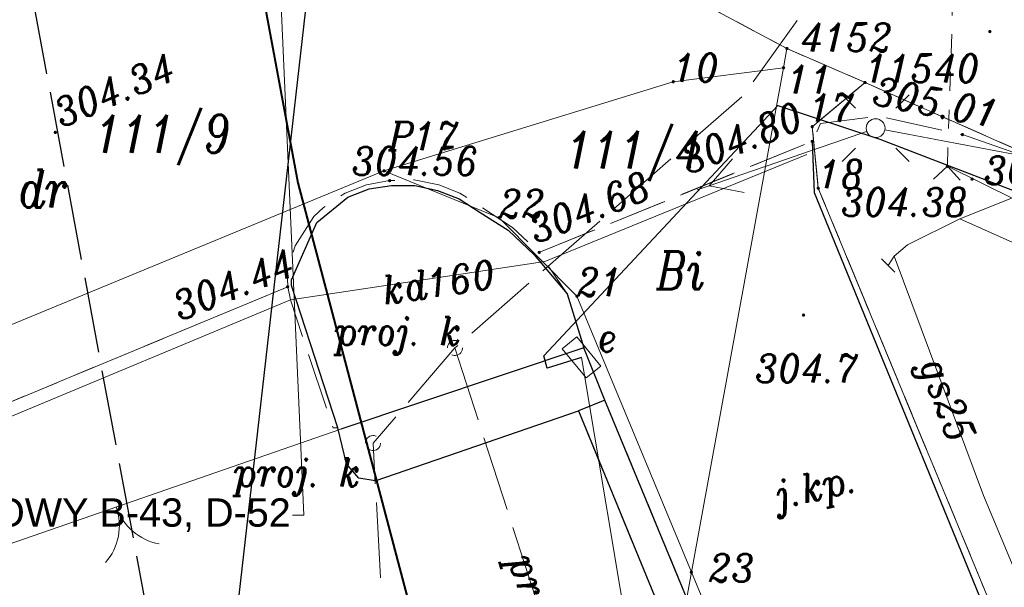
# Model space of a CAD drawing. Header units: metres. Extents: x 779 to 7046, y -512 to 9570.
# Tile 205 of 256: x 2205 to 2231, y 134 to 149. Entities that reach past the tile are written whole.
import ezdxf
from ezdxf import colors
from ezdxf.entities.mleader import LeaderData, LeaderLine
from ezdxf.math import Vec2, Vec3

# ---------------------------------------------------------------- set-up
doc = ezdxf.new("R2010")
doc.units = ezdxf.units.M
for name, pattern in [('0.5_0.5', [1, 0.5, -0.5]), ('1.5_0.5', [2, 1.5, -0.5]), ('2.0_0.5', [2.5, 2, -0.5]), ('CIĄGłA', [0]), ('ib05_500', [1, 0.5, -0.5]), ('mz1.0_0.5', [1.5, 1, -0.5]), ('mz2.0_0.5', [2.5, 2, -0.5])]:
    doc.linetypes.add(name, pattern=pattern)
for name, color, linetype, lineweight in [('203-punkt graniczny', 7, 'Continuous', 0), ('203-punkt graniczny-Atr103', 7, 'Continuous', 0), ('210-oznaczenie konturu użytku gruntowego', 7, 'Continuous', 0), ('211-numer działki ewidencyjnej', 7, 'Continuous', 0), ('217-kontur klasyfikacyjny', 7, 'Continuous', 0), ('218-kontur użytku gruntowego', 7, 'Continuous', 0), ('219-działka ewidencyjna', 7, 'Continuous', 0), ('AGP1_HATCH', 7, 'Continuous', 5), ('AGP1_OPISY', 7, 'Continuous', 13), ('brama (linia)', 7, 'Continuous', 0), ('brama (linia) - symbol', 7, 'Continuous', 0), ('chodnik (powierzchnia)', 7, 'Continuous', 0), ('IS-G-opis', 46, 'Continuous', 30), ('jezdnia (powierzchnia)', 7, 'Continuous', 0), ('jezdnia (powierzchnia)-Atr17', 7, 'Continuous', 0), ('krawężnik (linia)', 7, 'Continuous', 0), ('latarnia (punkt)', 7, 'Continuous', 0), ('MPZP', 7, 'Continuous', 0), ('odwodnienie liniowe (linia)-SK', 7, 'Continuous', 0), ('ogrodzenie trwałe (linia)', 7, 'Continuous', 0), ('przepust (linia)', 7, 'Continuous', 0), ('przepust (linia) - symbol', 7, 'Continuous', 0), ('przewód elektroenergetyczny (linia)-SEPOD', 7, 'Continuous', 0), ('przewód elektroenergetyczny niskiego napięcia (linia)-SEPOW - symbol', 7, 'Continuous', 0), ('przewód gazowy (linia)-SG', 7, 'Continuous', 0), ('przewód gazowy (linia)-SG-Atr1', 7, 'Continuous', 0), ('przewód kanalizacyjny (linia)-SK', 7, 'Continuous', 0), ('przewód kanalizacyjny (linia)-SK-Atr1', 7, 'Continuous', 0), ('przewód kanalizacyjny - projektowany lub w budowie (linia)-SK - ob. projektowany', 7, 'Continuous', 0), ('przewód kanalizacyjny - projektowany lub w budowie (linia)-SK - ob. projektowany-Atr1', 7, 'Continuous', 0), ('punkt wysokościowy naturalny', 7, 'Continuous', 0), ('punkt wysokościowy naturalny-Atr2', 7, 'Continuous', 0), ('punkt zmiany cech lub źródła danych o położeniu przewodu (sieć gazowa)-SG', 7, 'Continuous', 0), ('RTPW01', 253, 'Continuous', 0), ('RTPW02', 7, 'Continuous', 0), ('rura ochronna - przewód elektroenergetyczny (linia)-SE', 7, 'Continuous', 0), ('rów melioracyjny  przydrożny (linia)', 7, 'Continuous', 0), ('szafa elektroenergetyczna (punkt)-SE', 7, 'Continuous', 0), ('szafa elektroenergetyczna (punkt)-SE-Atr17', 7, 'Continuous', 0), ('urządzenie techniczne projektowane lub w budowie (sieć kanalizacyjna) - punkt-SKPOD - ob. projektowany', 7, 'Continuous', 0), ('urządzenie techniczne projektowane lub w budowie (sieć kanalizacyjna) - punkt-SKPOD - ob. projektowany-Atr17', 7, 'Continuous', 0), ('ZNAKI DROGOWE', 250, 'Continuous', 15)]:
    doc.layers.add(name, color=color, linetype=linetype, lineweight=lineweight)
doc.styles.add('ARIAL', font='arial.ttf')
doc.styles.add('IS-0.6', font='simplex.shx', dxfattribs={"width": 0.6})
doc.styles.get("Standard").update_dxf_attribs({"font": 'arial.ttf'})
doc.styles.add('Style-ITALIC_1250', font='ITALIC_1250.shx')
doc.linetypes.add('902-500', pattern='A,3.75,[24,dgnlstyle-geo-mz.shx,S=0.002786,R=0,X=0,Y=0],3.75', length=7.5)

# ---------------------------------------------------------------- blocks, each defined once
blk = doc.blocks.new('203')
at = {"linetype": 'Continuous', "lineweight": -2, "ltscale": 10}
h = blk.add_hatch(color=0, dxfattribs=at)
edge = h.paths.add_edge_path()
edge.add_arc((0, 0), 0.45, 0, 360)
blk = doc.blocks.new('PE04')
at = {"color": 0, "linetype": 'Continuous', "lineweight": 13, "ltscale": 10}
for p, q in [((46.5, 0), (37.84, 5)), ((6.5, 0), (0, 0)), ((6.5, 0), (16.5, 0)), ((16.5, 0), (26.5, 0)), ((26.5, 0), (36.5, 0)), ((36.5, 0), (46.5, 0)), ((46.5, 0), (37.84, -5)), ((46.5, 0), (50, 0))]:
    blk.add_line(p, q, dxfattribs=at)
blk = doc.blocks.new('OK02')
at = {"color": 0, "linetype": 'Continuous', "lineweight": -2, "ltscale": 10}
for centre, start, end in [((-15, 0), 0, 60), ((15, 0), 120, 180)]:
    blk.add_arc(centre, 15, start, end, dxfattribs=at)
blk = doc.blocks.new('US18')
at = {"color": 0, "linetype": 'Continuous', "lineweight": 13, "ltscale": 10}
for p, q in [((-5, -2.5), (-5, 2.5)), ((-5, 2.5), (5, 2.5)), ((5, -2.5), (5, 2.5)), ((-5, -2.5), (5, -2.5))]:
    blk.add_line(p, q, dxfattribs=at)
blk = doc.blocks.new('PW01')
at = {"linetype": 'Continuous', "lineweight": 13, "ltscale": 10}
h = blk.add_hatch(color=0, dxfattribs=at)
edge = h.paths.add_edge_path()
edge.add_arc((0, 0), 0.45, 0, 360)
blk = doc.blocks.new('SM01')
at = {"color": 0, "linetype": 'Continuous', "lineweight": 13, "ltscale": 10}
for p, q in [((-5.3, 5.31), (-8.83, 8.84)), ((5.31, 5.31), (8.84, 8.84)), ((-5.3, -5.3), (-8.83, -8.83)), ((5.31, -5.3), (8.84, -8.83))]:
    blk.add_line(p, q, dxfattribs=at)
blk.add_circle((0, 0), 2.5, dxfattribs=at)
blk = doc.blocks.new('XX_01')
at = {"color": 0, "linetype": 'Continuous', "lineweight": -2, "ltscale": 10}
blk.add_line((0, -2.5), (0, 2.5), dxfattribs=at)
blk = doc.blocks.new('IB05')
at = {"color": 0, "linetype": 'Continuous', "lineweight": -2, "ltscale": 10}
for q in [(3.54, 3.54), (3.54, -3.54)]:
    blk.add_line((0, 0), q, dxfattribs=at)
blk = doc.blocks.new('US01P')
at = {"color": 0, "linetype": 'Continuous', "lineweight": -2, "ltscale": 10, "flags": 128}
for points in [[(0.82, 1.81), (0.72, 1.86), (0.34, 1.97), (-0.06, 2), (-0.46, 1.94), (-0.84, 1.82), (-1.18, 1.61), (-1.48, 1.35), (-1.72, 1.03), (-1.89, 0.66), (-1.98, 0.28), (-2, -0.01)], [(-0.82, -1.82), (-0.61, -1.91), (-0.22, -1.99), (0.18, -1.99), (0.57, -1.92), (0.94, -1.77), (1.27, -1.55), (1.55, -1.26), (1.77, -0.93), (1.92, -0.56), (1.99, -0.16), (2, 0)]]:
    blk.add_lwpolyline(points, dxfattribs=at)
blk = doc.blocks.new('RTPW02')
at = {"layer": 'RTPW02', "linetype": 'Continuous', "lineweight": 13}
h = blk.add_hatch(color=7, dxfattribs=at)
edge = h.paths.add_edge_path()
edge.add_arc((0, 0), 0.045, 0, 360)
blk = doc.blocks.new('RTPW01')
at = {"layer": 'RTPW01', "linetype": 'Continuous', "lineweight": 13, "true_color": 0x939598}
h = blk.add_hatch(color=252, dxfattribs=at)
edge = h.paths.add_edge_path()
edge.add_arc((0, 0), 0.045, 0, 360)
blk = doc.blocks.new('PZT MDCP podkład')
at = {"layer": '217-kontur klasyfikacyjny', "color": 252, "linetype": '1.5_0.5', "lineweight": 13, "true_color": 0x939598, "flags": 128}
for points in [[(2161.596, 21.116), (2160.196, 19.946)], [(2168.356, 18.126), (2161.596, 21.116)], [(2160.196, 19.946), (2160.356, 18.316)], [(2160.356, 18.316), (2169.723, -4.285)]]:
    blk.add_lwpolyline(points, dxfattribs=at)
at = {"layer": '218-kontur użytku gruntowego', "color": 252, "linetype": '0.5_0.5', "lineweight": 13, "true_color": 0x939598, "flags": 128}
for points in [[(2148.506, 27.906), (2159.526, 22.016)], [(2159.526, 22.016), (2148.506, 27.906)], [(2161.596, 21.116), (2159.526, 22.016)], [(2159.526, 22.016), (2161.596, 21.116)], [(2160.196, 19.946), (2161.596, 21.116)], [(2161.596, 21.116), (2160.196, 19.946)], [(2161.596, 21.116), (2168.356, 18.126)], [(2168.356, 18.126), (2161.596, 21.116)], [(2160.356, 18.316), (2160.196, 19.946)], [(2160.196, 19.946), (2160.356, 18.316)], [(2169.723, -4.285), (2160.356, 18.316)], [(2160.356, 18.316), (2169.723, -4.285)]]:
    blk.add_lwpolyline(points, dxfattribs=at)
at = {"layer": '219-działka ewidencyjna', "color": 252, "linetype": 'Continuous', "lineweight": 13, "true_color": 0x939598, "flags": 128}
for points in [[(2159.526, 22.016), (2148.506, 27.906)], [(2159.526, 22.016), (2159.436, 21.506)], [(2159.526, 22.016), (2161.596, 21.116)], [(2156.516, 21.136), (2159.436, 21.506)], [(2156.996, 8.146), (2159.436, 21.506)], [(2148.856, 18.776), (2156.516, 21.136)], [(2160.196, 19.946), (2161.596, 21.116)], [(2168.356, 18.126), (2161.596, 21.116)], [(2160.196, 19.946), (2160.356, 18.316)], [(2148.856, 18.776), (2127.576, 9.996)], [(2148.856, 18.776), (2151.906, 17.536)], [(2160.356, 18.316), (2169.723, -4.285)], [(2151.906, 17.536), (2153.966, 15.456)], [(2153.966, 15.456), (2156.996, 8.146)], [(2153.948, -8.595), (2156.996, 8.146)], [(2156.996, 8.146), (2162.92, -6.143)]]:
    blk.add_lwpolyline(points, dxfattribs=at)
at = {"layer": 'brama (linia)', "color": 252, "linetype": 'Continuous', "lineweight": 13, "true_color": 0x939598, "flags": 128}
blk.add_lwpolyline([(2147.716, 11.936), (2135.816, 7.816)], dxfattribs=at)
at = {"layer": 'chodnik (powierzchnia)', "color": 252, "linetype": 'mz1.0_0.5', "lineweight": 13, "true_color": 0x939598, "flags": 128}
blk.add_lwpolyline([(2159.736, -1.534), (2160.506, -1.304), (2154.706, 12.706), (2154.006, 12.416), (2159.736, -1.534)], close=True, dxfattribs=at)
at = {"layer": 'jezdnia (powierzchnia)', "color": 252, "linetype": '1.5_0.5', "lineweight": 13, "true_color": 0x939598, "flags": 128}
blk.add_lwpolyline([(2222.326, 18.117), (2221.203, 22.083), (2205.386, 20.096), (2204.446, 20.596), (2203.096, 26.226), (2196.866, 25.286), (2195.626, 20.026), (2193.796, 18.826), (2188.866, 17.986), (2181.466, 17.556), (2178.606, 17.876), (2176.756, 18.456), (2173.726, 19.866), (2171.816, 21.166), (2167.276, 24.556), (2161.216, 26.826), (2157.676, 27.806), (2155.096, 28.106), (2148.546, 27.616), (2147.486, 27.656), (2146.556, 27.976), (2145.856, 28.606), (2144.736, 30.366), (2142.996, 34.696), (2142.366, 36.396), (2134.766, 38.986), (2135.116, 38.066), (2135.536, 36.916), (2136.706, 31.206), (2136.736, 29.676), (2136.306, 26.976), (2135.846, 25.416), (2133.726, 22.486), (2132.306, 21.326), (2131.486, 20.706), (2127.046, 18.566), (2125.056, 17.666), (2127.506, 10.916), (2129.216, 11.496), (2130.676, 11.486), (2132.096, 11.146), (2133.716, 10.476), (2146.306, 15.706), (2146.296, 16.146), (2146.506, 16.786), (2146.996, 17.566), (2147.256, 17.806), (2147.826, 18.186), (2148.396, 18.406), (2149.006, 18.516), (2149.656, 18.536), (2150.306, 18.406), (2150.866, 18.186), (2152.256, 17.276), (2152.966, 16.616), (2160.196, 19.556), (2160.416, 20.026), (2161.966, 20.226), (2164.176, 19.736), (2166.856, 18.806), (2176.416, 14.626), (2183.046, 13.986), (2201.016, 15.826), (2205.616, 16.276), (2221.196, 17.986), (2222.326, 18.117)], close=True, dxfattribs=at)
for points in [[(2169.522, -4.34), (2169.522, -4.34), (2165.946, 4.286), (2160.246, 18.206), (2160.196, 19.556), (2152.966, 16.616), (2153.706, 15.516), (2154.146, 14.086), (2154.706, 12.706), (2160.506, -1.304), (2162.557, -6.243), (2162.557, -6.243)], [(2160.074, -6.921), (2160.074, -6.921), (2158.406, -1.964), (2159.196, -1.704), (2159.736, -1.534), (2154.006, 12.416), (2148.626, 10.566), (2148.186, 10.636), (2147.866, 11.016), (2147.636, 11.966), (2147.506, 11.966), (2146.376, 15.356), (2146.306, 15.706), (2133.716, 10.476), (2135.476, 8.976), (2136.286, 7.946), (2136.106, 7.926), (2142.896, -11.615), (2142.896, -11.615)]]:
    blk.add_lwpolyline(points, dxfattribs=at)
at = {"layer": 'krawężnik (linia)', "color": 252, "linetype": 'Continuous', "lineweight": 30, "true_color": 0x939598, "flags": 128}
for points in [[(2160.196, 19.556), (2160.246, 18.206), (2165.946, 4.286), (2169.522, -4.34)], [(2148.626, 10.566), (2148.186, 10.636), (2147.866, 11.016), (2147.636, 11.966), (2146.406, 15.736), (2146.406, 15.886), (2147.076, 17.406), (2147.896, 18.076), (2148.466, 18.296), (2149.056, 18.386), (2149.676, 18.386), (2150.276, 18.256), (2150.846, 18.036), (2151.406, 17.676), (2152.146, 17.206), (2152.836, 16.556), (2153.706, 15.516), (2154.146, 14.086)], [(2154.706, 12.706), (2154.006, 12.416)], [(2148.626, 10.566), (2154.006, 12.416)], [(2154.006, 12.416), (2159.736, -1.534), (2159.196, -1.704), (2158.406, -1.964), (2160.074, -6.921)]]:
    blk.add_lwpolyline(points, dxfattribs=at)
at = {"layer": 'MPZP', "color": 252, "linetype": 'Continuous', "lineweight": 40, "true_color": 0x939598, "flags": 128}
blk.add_lwpolyline([(2125.102, 133.755), (2146.578, 18.455), (2153.737, -8.653)], dxfattribs=at)
at = {"layer": 'odwodnienie liniowe (linia)-SK', "color": 252, "linetype": 'Continuous', "lineweight": 13, "true_color": 0x939598}
for p, q in [((2153.116, 16.376), (2160.056, 19.206)), ((2146.376, 15.356), (2134.006, 10.206))]:
    blk.add_line(p, q, dxfattribs=at)
at = {"layer": 'ogrodzenie trwałe (linia)', "color": 252, "linetype": '902-500', "lineweight": 30, "true_color": 0x939598, "flags": 128}
blk.add_lwpolyline([(2162.553, -6.244), (2160.236, -0.674), (2154.706, 12.706), (2154.146, 14.086), (2147.716, 11.936)], dxfattribs=at)
at = {"layer": 'przepust (linia)', "color": 252, "linetype": 'ib05_500', "lineweight": 13, "true_color": 0x939598, "flags": 128}
blk.add_lwpolyline([(2163.776, 18.896), (2164.026, 26.556)], dxfattribs=at)
at = {"layer": 'przewód elektroenergetyczny (linia)-SEPOD', "color": 252, "linetype": 'Continuous', "lineweight": 13, "true_color": 0x939598, "flags": 128}
for points in [[(2154.086, 13.836), (2153.176, 13.546), (2153.086, 13.876), (2159.286, 20.506), (2161.986, 19.616), (2165.956, 18.086), (2180.356, 13.986), (2202.606, 15.336), (2213.266, 17.026), (2221.306, 17.996), (2222.338, 18.075)], [(2154.086, 13.836), (2156.826, -2.514)]]:
    blk.add_lwpolyline(points, dxfattribs=at)
at = {"layer": 'przewód gazowy (linia)-SG', "color": 252, "linetype": 'Continuous', "lineweight": 13, "true_color": 0x939598, "flags": 128}
for points in [[(2162.206, 16.266), (2162.366, 16.516), (2162.716, 16.816), (2164.106, 17.506), (2167.356, 18.806), (2179.526, 14.206), (2180.966, 13.936), (2184.286, 13.856), (2190.876, 14.066), (2191.876, 18.346), (2191.936, 18.536), (2197.386, 19.526), (2202.016, 20.096), (2210.126, 20.846), (2217.686, 22.186), (2219.706, 22.596)], [(2191.136, 1.567), (2189.056, 3.466), (2187.566, 2.016), (2181.626, 7.136), (2176.336, 12.046), (2164.106, 17.506)], [(2161.341, -6.575), (2159.096, -1.024), (2159.826, 0.216), (2167.006, 3.936), (2167.246, 4.156), (2164.736, 10.176), (2162.366, 16.516)]]:
    blk.add_lwpolyline(points, dxfattribs=at)
at = {"layer": 'przewód kanalizacyjny (linia)-SK', "color": 252, "linetype": 'Continuous', "lineweight": 13, "true_color": 0x939598, "flags": 128}
blk.add_lwpolyline([(2153.116, 16.376), (2146.376, 15.356)], dxfattribs=at)
at = {"layer": 'przewód kanalizacyjny - projektowany lub w budowie (linia)-SK - ob. projektowany', "color": 252, "linetype": 'mz2.0_0.5', "lineweight": 13, "true_color": 0x939598, "flags": 128}
for points in [[(2145.026, 111.386), (2145.776, 107.346), (2148.636, 100.426), (2154.506, 85.216), (2156.906, 77.966), (2160.896, 65.786), (2162.116, 60.946), (2165.286, 47.416), (2168.336, 34.676), (2158.396, 20.796), (2150.736, 14.086), (2148.566, 11.566), (2149.486, -4.974)], [(2150.736, 14.086), (2156.166, -2.734)]]:
    blk.add_lwpolyline(points, dxfattribs=at)
at = {"layer": 'rura ochronna - przewód elektroenergetyczny (linia)-SE', "color": 252, "linetype": 'Continuous', "lineweight": 30, "true_color": 0x939598, "flags": 128}
blk.add_lwpolyline([(2154.086, 13.836), (2153.176, 13.546), (2153.086, 13.876), (2159.286, 20.506), (2161.986, 19.616), (2165.956, 18.086), (2180.356, 13.986), (2202.606, 15.336), (2213.266, 17.026), (2221.306, 17.996), (2222.338, 18.075)], dxfattribs=at)
at = {"layer": 'rów melioracyjny  przydrożny (linia)', "color": 252, "linetype": 'Continuous', "lineweight": 13, "true_color": 0x939598, "flags": 128}
blk.add_lwpolyline([(2163.776, 18.896), (2168.276, 16.676), (2174.556, 13.846), (2178.896, 12.776), (2185.646, 13.106)], dxfattribs=at)
at = {"layer": '203-punkt graniczny', "color": 252, "linetype": 'Continuous', "lineweight": 13, "true_color": 0x939598, "xscale": 0.1, "yscale": 0.1, "zscale": 0.1}
for p in [(2159.526, 22.016), (2159.436, 21.506), (2156.516, 21.136), (2161.596, 21.116), (2160.196, 19.946), (2148.856, 18.776), (2160.356, 18.316), (2151.906, 17.536), (2153.966, 15.456), (2156.996, 8.146)]:
    blk.add_blockref('203', p, dxfattribs=at)
at = {"layer": 'brama (linia) - symbol', "color": 252, "linetype": 'Continuous', "lineweight": 13, "true_color": 0x939598, "xscale": 0.1, "yscale": 0.1, "zscale": 0.1, "rotation": 199.097}
blk.add_blockref('OK02', (2141.766, 9.876), dxfattribs=at)
at = {"layer": 'latarnia (punkt)', "color": 252, "linetype": 'Continuous', "lineweight": 13, "true_color": 0x939598, "xscale": 0.1, "yscale": 0.1, "zscale": 0.1}
blk.add_blockref('SM01', (2161.876, 19.906), dxfattribs=at)
at = {"layer": 'przepust (linia) - symbol', "color": 252, "linetype": 'Continuous', "lineweight": 13, "true_color": 0x939598, "xscale": 0.1, "yscale": 0.1, "zscale": 0.1, "rotation": 268.1309999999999}
blk.add_blockref('IB05', (2163.776, 18.896), dxfattribs=at)
at = {"layer": 'przewód elektroenergetyczny niskiego napięcia (linia)-SEPOW - symbol', "color": 252, "linetype": 'Continuous', "lineweight": 13, "ltscale": 0.965258, "true_color": 0x939598, "xscale": 0.09478870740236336, "yscale": 0.09478870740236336, "zscale": 0.1, "rotation": 199.116}
blk.add_blockref('PE04', (2161.63, 19.821), dxfattribs=at)
at = {"layer": 'przewód elektroenergetyczny niskiego napięcia (linia)-SEPOW - symbol', "color": 252, "linetype": 'Continuous', "lineweight": 13, "ltscale": 0.967322, "true_color": 0x939598, "xscale": 0.0950983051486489, "yscale": 0.0950983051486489, "zscale": 0.1, "rotation": 349.336}
blk.add_blockref('PE04', (2162.117, 19.861), dxfattribs=at)
at = {"layer": 'punkt wysokościowy naturalny', "color": 252, "linetype": 'Continuous', "lineweight": 13, "true_color": 0x939598, "xscale": 0.1, "yscale": 0.1, "zscale": 0.1}
blk.add_blockref('PW01', (2159.966, 14.956), dxfattribs=at)
at = {"layer": 'punkt zmiany cech lub źródła danych o położeniu przewodu (sieć gazowa)-SG', "color": 252, "linetype": 'Continuous', "lineweight": 13, "true_color": 0x939598, "xscale": 0.09999999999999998, "yscale": 0.09999999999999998, "zscale": 0.09999999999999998, "rotation": 45.21599999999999}
blk.add_blockref('XX_01', (2162.206, 16.266), dxfattribs=at)
at = {"layer": 'RTPW01', "color": 252, "linetype": 'Continuous', "lineweight": 13, "true_color": 0x939598}
blk.add_blockref('RTPW01', (2164.43, 18.557), dxfattribs=at)
at = {"layer": 'RTPW02', "color": 252, "linetype": 'Continuous', "lineweight": 13, "true_color": 0x939598}
for p in [(2164.901, 22.465), (2140.152, 19.795), (2160.196, 19.556), (2164.176, 19.736), (2163.776, 18.896), (2149.006, 18.516), (2152.966, 16.616), (2146.306, 15.706)]:
    blk.add_blockref('RTPW02', p, dxfattribs=at)
at = {"layer": 'szafa elektroenergetyczna (punkt)-SE', "color": 252, "linetype": 'Continuous', "lineweight": 13, "true_color": 0x939598, "xscale": 0.1, "yscale": 0.1, "zscale": 0.1, "rotation": 309.094}
blk.add_blockref('US18', (2154.086, 13.836), dxfattribs=at)
at = {"layer": 'urządzenie techniczne projektowane lub w budowie (sieć kanalizacyjna) - punkt-SKPOD - ob. projektowany', "color": 252, "linetype": 'Continuous', "lineweight": 13, "true_color": 0x939598, "xscale": 0.1, "yscale": 0.1, "zscale": 0.1}
for p in [(2150.736, 14.086), (2148.566, 11.566)]:
    blk.add_blockref('US01P', p, dxfattribs=at)
at = {"layer": '203-punkt graniczny-Atr103', "color": 252, "lineweight": 13, "true_color": 0x939598, "char_height": 0.75, "attachment_point": 7, "line_spacing_factor": 0.6}
for s, insert in [('\\FITALIC_1250;\\H1x;\\W0.9;4152', (2159.891, 21.938)), ('\\FITALIC_1250;\\H1x;\\W0.9;10', (2156.516, 21.136)), ('\\FITALIC_1250;\\H1x;\\W0.9;10', (2156.516, 21.136)), ('\\FITALIC_1250;\\H1x;\\W0.9;11540', (2161.596, 21.116)), ('\\FITALIC_1250;\\H1x;\\W0.9;11', (2159.528, 20.825)), ('\\FITALIC_1250;\\H1x;\\W0.9;17', (2160.112, 20.077)), ('\\FITALIC_1250;\\H1x;\\W0.9;P17', (2148.974, 19.324)), ('\\FITALIC_1250;\\H1x;\\W0.9;18', (2160.356, 18.316)), ('\\FITALIC_1250;\\H1x;\\W0.9;18', (2160.356, 18.316)), ('\\FITALIC_1250;\\H1x;\\W0.9;22', (2151.906, 17.536)), ('\\FITALIC_1250;\\H1x;\\W0.9;21', (2153.966, 15.456)), ('\\FITALIC_1250;\\H1x;\\W0.9;23', (2157.455, 7.887))]:
    blk.add_mtext(s, dxfattribs=dict(at, insert=insert))
at = {"layer": '210-oznaczenie konturu użytku gruntowego', "color": 252, "linetype": 'Continuous', "lineweight": 13, "true_color": 0x939598, "char_height": 1, "attachment_point": 7, "line_spacing_factor": 0.6}
for s, insert in [('\\FITALIC_1250;\\H1x;\\W0.79;dr', (2139.176, 17.803)), ('\\FITALIC_1250;\\H1x;\\W0.79;Bi', (2156.073, 15.64))]:
    blk.add_mtext(s, dxfattribs=dict(at, insert=insert))
at = {"layer": '211-numer działki ewidencyjnej', "color": 252, "linetype": 'Continuous', "lineweight": 13, "true_color": 0x939598, "char_height": 1, "attachment_point": 1, "line_spacing_factor": 0.6}
for s, insert in [('\\FITALIC_1250;\\H1x;\\W0.79;111/9', (2141.206, 20.256)), ('\\FITALIC_1250;\\H1x;\\W0.79;111/4', (2153.681, 19.835))]:
    blk.add_mtext(s, dxfattribs=dict(at, insert=insert))
at = {"layer": 'jezdnia (powierzchnia)-Atr17', "color": 252, "lineweight": 13, "true_color": 0x939598, "insert": (2159.372, 9.573), "char_height": 0.75, "attachment_point": 7, "rotation": 12.901, "line_spacing_factor": 0.6}
blk.add_mtext('\\FITALIC_1250;\\H1x;\\W0.9;j.kp.', dxfattribs=at)
at = {"layer": 'przewód gazowy (linia)-SG-Atr1', "color": 252, "lineweight": 13, "true_color": 0x939598, "insert": (2163.269, 13.733), "char_height": 0.75, "attachment_point": 4, "rotation": 290.496, "line_spacing_factor": 0.6}
blk.add_mtext('\\FITALIC_1250;\\H1x;\\W0.9;gs25', dxfattribs=at)
at = {"layer": 'przewód kanalizacyjny (linia)-SK-Atr1', "color": 252, "lineweight": 13, "true_color": 0x939598, "insert": (2148.815, 15.603), "char_height": 0.75, "attachment_point": 4, "rotation": 8.605, "line_spacing_factor": 0.6}
blk.add_mtext('\\FITALIC_1250;\\H1x;\\W0.9;kd160', dxfattribs=at)
at = {"layer": 'przewód kanalizacyjny - projektowany lub w budowie (linia)-SK - ob. projektowany-Atr1', "color": 252, "lineweight": 13, "true_color": 0x939598, "insert": (2152.387, 8.548), "char_height": 0.75, "attachment_point": 4, "rotation": 287.891, "line_spacing_factor": 0.6}
blk.add_mtext('\\FITALIC_1250;\\H1x;\\W0.9;proj. k GKiK.6630.234.2016', dxfattribs=at)
at = {"layer": 'punkt wysokościowy naturalny-Atr2', "color": 252, "lineweight": 13, "true_color": 0x939598, "insert": (2158.69, 13.171), "char_height": 0.75, "attachment_point": 7, "line_spacing_factor": 0.6}
blk.add_mtext('\\FITALIC_1250;\\H1x;\\W0.9;304.7', dxfattribs=at)
at = {"layer": 'RTPW01', "color": 252, "linetype": 'Continuous', "lineweight": 13, "true_color": 0x939598, "style": 'Style-ITALIC_1250', "width": 0.9}
blk.add_text('304.4', height=0.75, dxfattribs=at).set_placement((2164.749, 18.413))
at = {"layer": 'RTPW02', "color": 252, "linetype": 'Continuous', "lineweight": 13, "true_color": 0x939598, "style": 'Style-ITALIC_1250', "width": 0.9}
for s, rotation, p in [('304.34', 23.0149, (2140.319, 19.913)), ('305.01', 348.8642, (2161.765, 20.543)), ('304.80', 21.8107, (2156.912, 18.679)), ('304.68', 21.8107, (2152.878, 16.843)), ('304.44', 21.695, (2143.451, 14.802))]:
    blk.add_text(s, height=0.75, rotation=rotation, dxfattribs=at).set_placement(p)
for s, p in [('304.56', (2148.006, 18.658)), ('304.38', (2160.965, 17.577))]:
    blk.add_text(s, height=0.75, dxfattribs=at).set_placement(p)
at = {"layer": 'szafa elektroenergetyczna (punkt)-SE-Atr17', "color": 252, "true_color": 0x939598, "insert": (2154.516, 13.986), "char_height": 0.75, "attachment_point": 7, "line_spacing_factor": 0.6}
blk.add_mtext('\\FITALIC_1250;\\H1x;\\W0.9;e', dxfattribs=at)
at = {"layer": 'urządzenie techniczne projektowane lub w budowie (sieć kanalizacyjna) - punkt-SKPOD - ob. projektowany-Atr17', "color": 252, "lineweight": 13, "true_color": 0x939598, "char_height": 0.75, "attachment_point": 7, "line_spacing_factor": 0.6}
for insert in [(2147.556, 13.906), (2144.886, 10.166)]:
    blk.add_mtext('\\FITALIC_1250;\\H1x;\\W0.9;proj. k', dxfattribs=dict(at, insert=insert))
blk = doc.blocks.new('_None', base_point=(2.5, 0))
blk = doc.blocks.new('PRZEKRÓJ TERENU OPIS PZT')
at = {"color": 18, "linetype": '2.0_0.5', "true_color": 0x000000}
blk.add_lwpolyline([(2696.459, 9.36), (2736.515, 9.36), (2736.514, 14.237), (2764.724, 14.188), (2764.726, 9.311), (2854.774, 9.36)], dxfattribs=at)
blk = doc.blocks.new('ZNAKI DROGOWE')
at = {"layer": 'ZNAKI DROGOWE'}
ml = blk.add_multileader_mtext('Standard', dxfattribs=at)
ml.set_content('ZNAK DROGOWY B-43, D-52', color=256, style='ARIAL')
ml.set_leader_properties()
ml.build(insert=Vec2(0, 0))
ml.multileader.update_dxf_attribs({"arrow_head_size": 1})
ctx = ml.context
ctx.base_point, ctx.char_height, ctx.arrow_head_size, ctx.landing_gap_size, ctx.plane_origin = Vec3(2067.355, 142.225), 0.75, 1, 0.08, Vec3(2133.916, 147.912)
ctx.text_align_type = 1
notes = []
notes.append((ctx, [(1, (1, 1, 0), (2081.828, 142.225), (-1, 0), 0.3, [(0, [(2080.957, 161.869)], 0, [])])]))
ctx.mtext.insert, ctx.mtext.width, ctx.mtext.defined_height, ctx.mtext.alignment, ctx.mtext.flow_direction = Vec3(2074.442, 142.674), 22.31044, 9.297, 2, 5
for ctx, leaders in notes:
    for number, flags, end, landing, length, lines in leaders:
        leader = LeaderData()
        leader.index, (leader.has_last_leader_line, leader.has_dogleg_vector, leader.attachment_direction) = number, flags
        leader.last_leader_point, leader.dogleg_vector, leader.dogleg_length = Vec3(end), Vec3(landing), length
        for number, points, colour, breaks in lines:
            line = LeaderLine()
            line.index, line.vertices, line.color, line.breaks = number, Vec3.list(points), colors.encode_raw_color(colour), breaks
            leader.lines.append(line)
        ctx.leaders.append(leader)

msp = doc.modelspace()

# ---------------------------------------------------------------- hatches: boundary and pattern name
at = {"layer": 'AGP1_HATCH', "lineweight": 15, "transparency": 33554625}
h = msp.add_hatch(dxfattribs=at)
h.set_pattern_fill('GRASS', color=64, scale=0.02, angle=24.6109)
h.set_pattern_definition([(114.610929, (462.9081, 0), (-0.47617302, 0.17698378), [0.09525, -0.62317049]), (69.61093, (462.9081, 0), (-0.47617302, 0.17698378), [0.09525, -0.41275]), (159.61093, (462.9081, 0), (-0.17698378, -0.47617302), [0.09525, -0.41275])])
edge = h.paths.add_edge_path()
edge.add_line((2201.155, 263.588), (2187.755, 258.884))
edge.add_line((2187.755, 258.884), (2189.333, 250.413))
edge.add_line((2189.333, 250.413), (2200.149, 252.427))
edge.add_line((2200.149, 252.427), (2200.649, 252.52))
edge.add_arc((2201.59, 247.457), 5.15, 21.5178, 100.535, ccw=False)
edge.add_line((2206.381, 249.346), (2206.676, 248.599))
edge.add_line((2206.676, 248.599), (2210.151, 239.785))
edge.add_line((2210.151, 239.785), (2213.734, 230.696))
edge.add_line((2213.734, 230.696), (2217.79, 220.411))
edge.add_line((2217.79, 220.411), (2215.443, 228.679))
edge.add_line((2215.443, 228.679), (2207.465, 248.918))
edge.add_line((2207.465, 248.918), (2201.155, 263.588))
h.paths.add_polyline_path([(2193.681, 159.168), (2194.272, 155.86), (2190.669, 155.216), (2190.078, 158.524)], flags=16)
h.paths.add_polyline_path([(2174.949, 242.444), (2174.18, 246.573), (2176.736, 247.049), (2177.505, 242.92)], flags=16)
h.paths.add_polyline_path([(2213.207, 155.262), (2212.586, 156.801), (2213.476, 157.161), (2214.097, 155.621)], flags=16)
h.paths.add_polyline_path([(2224.99, 196.349), (2224.672, 197.978), (2225.614, 198.162), (2225.932, 196.533)], flags=16)
edge = h.paths.add_edge_path()
edge.add_line((2222.136, 154.634), (2223.664, 154.456))
edge.add_line((2223.664, 154.456), (2227.521, 153.359))
edge.add_line((2227.521, 153.359), (2233.308, 151.191))
edge.add_line((2233.308, 151.191), (2237.862, 147.79))
edge.add_line((2237.862, 147.79), (2239.041, 146.988))
edge.add_line((2239.041, 146.988), (2233.605, 169.638))
edge.add_line((2233.605, 169.638), (2228.175, 191.748))
edge.add_line((2228.175, 191.748), (2222.495, 209.518))
edge.add_line((2222.495, 209.518), (2217.355, 223.828))
edge.add_line((2217.355, 223.828), (2215.443, 228.679))
edge.add_line((2215.443, 228.679), (2217.79, 220.411))
edge.add_line((2217.79, 220.411), (2221.381, 210.369))
edge.add_line((2221.381, 210.369), (2223.235, 204.292))
edge.add_line((2223.235, 204.292), (2230.776, 165.68))
edge.add_line((2230.776, 165.68), (2220.625, 163.698))
edge.add_line((2220.625, 163.698), (2220.928, 162.147))
edge.add_line((2220.928, 162.147), (2218.298, 161.633))
edge.add_line((2218.298, 161.633), (2217.995, 163.183))
edge.add_line((2217.995, 163.183), (2213.824, 162.368))
edge.add_arc((2214.562, 158.59), 3.85, 101.056, 197.8899)
edge.add_line((2210.898, 157.407), (2211.273, 156.245))
edge.add_arc((2213.414, 156.851), 2.225, 195.8025, 221.5125)
edge.add_arc((2213.798, 156.777), 2.483, 214.3489, 282.1039)
edge.add_line((2214.319, 154.35), (2219.145, 156.298))
edge.add_line((2219.145, 156.298), (2222.136, 154.634))
edge = h.paths.add_edge_path()
edge.add_line((2182.307, 222.606), (2181.363, 222.43))
edge.add_line((2181.363, 222.43), (2181.059, 224.062))
edge.add_line((2181.059, 224.062), (2182.003, 224.238))
edge.add_line((2182.003, 224.238), (2178.489, 243.103))
edge.add_line((2178.489, 243.103), (2177.505, 242.92))
edge.add_line((2177.505, 242.92), (2176.736, 247.049))
edge.add_line((2176.736, 247.049), (2177.719, 247.232))
edge.add_line((2177.719, 247.232), (2177.536, 248.215))
edge.add_line((2177.536, 248.215), (2178.519, 248.398))
edge.add_line((2178.519, 248.398), (2189.329, 250.412))
edge.add_line((2189.329, 250.412), (2187.755, 258.884))
edge.add_line((2187.755, 258.884), (2168.625, 252.168))
edge.add_line((2168.625, 252.168), (2167.595, 251.808))
edge.add_line((2167.595, 251.808), (2162.625, 250.058))
edge.add_line((2162.625, 250.058), (2166.545, 229.768))
edge.add_line((2166.545, 229.768), (2169.935, 212.288))
edge.add_line((2169.935, 212.288), (2178.195, 169.718))
edge.add_line((2178.195, 169.718), (2182.565, 169.808))
edge.add_line((2182.565, 169.808), (2182.575, 166.618))
edge.add_line((2182.575, 166.618), (2179.045, 166.538))
edge.add_line((2179.045, 166.538), (2179.735, 164.398))
edge.add_line((2179.735, 164.398), (2185.555, 147.408))
edge.add_line((2185.555, 147.408), (2190.115, 144.698))
edge.add_line((2190.115, 144.698), (2195.595, 146.798))
edge.add_line((2195.595, 146.798), (2198.507, 147.966))
edge.add_arc((2192.413, 155.942), 10.037, 307.382, 339.7888)
edge.add_arc((2172.677, 161.116), 30.409, 343.4897, 347.8328)
edge.add_arc((2184.654, 158.295), 18.108, 348.5707, 353.3645)
edge.add_arc((2197.523, 156.519), 5.127, 356.4696, 372.8519)
edge.add_line((2202.522, 157.659), (2201.35, 163.382))
edge.add_line((2201.35, 163.382), (2197.98, 176.763))
edge.add_arc((2195.216, 176.067), 2.85, 14.1339, 55.5514)
edge.add_line((2196.828, 178.417), (2193.551, 180.665))
edge.add_arc((2195.333, 183.263), 3.15, 190.5514, 235.5514, ccw=False)
edge.add_line((2192.236, 182.686), (2191.95, 184.222))
edge.add_line((2191.95, 184.222), (2189.099, 183.691))
edge.add_line((2189.099, 183.691), (2188.039, 189.393))
edge.add_line((2188.039, 189.393), (2190.888, 189.924))
edge.add_line((2190.888, 189.924), (2190.534, 191.826))
edge.add_arc((2193.631, 192.403), 3.15, 154.457, 190.5468, ccw=False)
edge.add_line((2190.789, 193.761), (2192.599, 197.548))
edge.add_arc((2191.651, 198.001), 1.05, 334.457, 381.532)
edge.add_line((2192.628, 198.386), (2185.882, 197.13))
edge.add_line((2185.882, 197.13), (2183.725, 208.711))
edge.add_line((2183.725, 208.711), (2184.856, 208.921))
edge.add_line((2184.856, 208.921), (2182.307, 222.606))

# ---------------------------------------------------------------- block references
at = {"color": 18, "linetype": 'CIĄGłA', "lineweight": 5, "true_color": 0x000000}
msp.add_blockref('PZT MDCP podkład', (65.959, 126.502), dxfattribs=at)

# ---------------------------------------------------------------- leaders
at = {"layer": 'AGP1_OPISY'}
ml = msp.add_multileader_mtext('Standard', dxfattribs=at)
ml.set_content('ZNAK PODŚWIETLANY\\P"WJAZD/WYJAZD"', color=256, style='ARIAL')
ml.set_leader_properties()
ml.build(insert=Vec2(0, 0))
ml.multileader.update_dxf_attribs({"arrow_head_size": 1})
ctx = ml.context
ctx.base_point, ctx.char_height, ctx.arrow_head_size, ctx.landing_gap_size, ctx.plane_origin = Vec3(2198.254, 133.03), 0.8, 1, 0.08, Vec3(2238.467, 116.749)
ctx.text_align_type = 1
notes = []
notes.append((ctx, [(1, (1, 1, 0), (2210.855, 133.03), (-1, 0), 0.3, [(0, [(2213.457, 155.926)], 0, [])])]))
ctx.mtext.insert, ctx.mtext.width, ctx.mtext.defined_height, ctx.mtext.alignment, ctx.mtext.flow_direction = Vec3(2204.405, 133.437), 22.31044, 9.297, 2, 5
at = {"layer": 'IS-G-opis', "color": 18, "true_color": 0x000000}
ml = msp.add_multileader_mtext('Standard', dxfattribs=at)
ml.set_content('Istn. zieleń samosiewna do usunięcia w ramach dec. o PWP (utrzymanie drożności cieku)', color=(0, 0, 0), style='IS-0.6')
ml.set_leader_properties(linetype='Continuous', lineweight=9)
ml.set_arrow_properties(name='NONE')
ml.build(insert=Vec2(0, 0))
ml.multileader.update_dxf_attribs({"has_dogleg": 0, "text_left_attachment_type": 6, "text_right_attachment_type": 6, "dogleg_length": 0, "arrow_head_size": 0.0938})
ctx = ml.context
ctx.base_point, ctx.char_height, ctx.arrow_head_size, ctx.landing_gap_size, ctx.plane_origin = Vec3(2240.895, 152.799), 1, 0.0938, 0.2, Vec3(2231.778, 166.853)
ctx.left_attachment, ctx.right_attachment = 6, 6
notes.append((ctx, [(0, (1, 1, 0), (2240.895, 152.799), (1, 0), 0, [(0, [(2230.412, 154.844)], 0, [])])]))
ctx.mtext.insert, ctx.mtext.width, ctx.mtext.line_spacing_style, ctx.mtext.flow_direction = Vec3(2241.095, 154.132), 19.24961, 2, 5
for ctx, leaders in notes:
    for number, flags, end, landing, length, lines in leaders:
        leader = LeaderData()
        leader.index, (leader.has_last_leader_line, leader.has_dogleg_vector, leader.attachment_direction) = number, flags
        leader.last_leader_point, leader.dogleg_vector, leader.dogleg_length = Vec3(end), Vec3(landing), length
        for number, points, colour, breaks in lines:
            line = LeaderLine()
            line.index, line.vertices, line.color, line.breaks = number, Vec3.list(points), colors.encode_raw_color(colour), breaks
            leader.lines.append(line)
        ctx.leaders.append(leader)

# ---------------------------------------------------------------- next in the draw order: block references
at = {"color": 18, "linetype": 'CIĄGłA', "lineweight": 5, "true_color": 0x000000, "rotation": 100.5600011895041}
msp.add_blockref('PRZEKRÓJ TERENU OPIS PZT', (2712.923, -2520.887), dxfattribs=at)

# ---------------------------------------------------------------- next in the draw order: block references
at = {"color": 18, "linetype": 'CIĄGłA', "lineweight": 5, "true_color": 0x000000}
msp.add_blockref('ZNAKI DROGOWE', (130.861, -6.07), dxfattribs=at)

doc.saveas('drawing.dxf')
